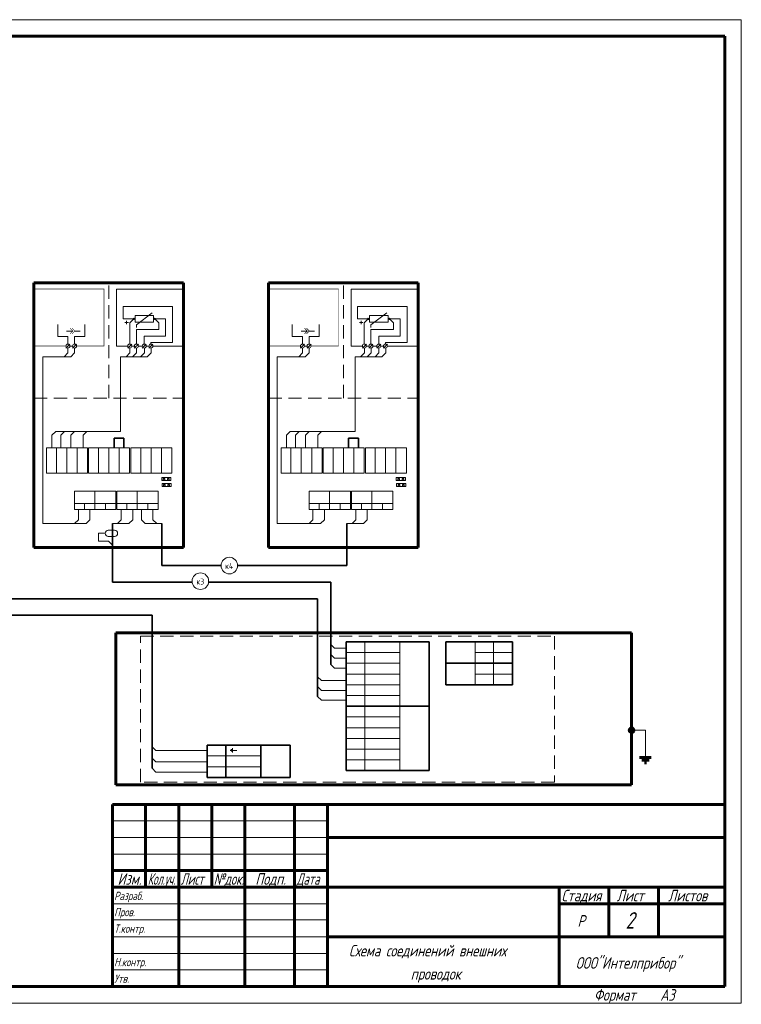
# Model space of a CAD drawing. Header units: millimetres. Extents: x 0 to 840, y 0 to 297.
# Tile 3 of 3: x 622 to 840, y 0 to 297. Entities that reach past the tile are written whole.
import ezdxf

# ---------------------------------------------------------------- set-up
doc = ezdxf.new("R2010")
doc.units = ezdxf.units.MM
for name, pattern in [('K5LT32768', [0]), ('K5LT32769', [0]), ('K5LT32770', [6, 4, -2]), ('K5LT_BASIC', [0]), ('K5LT_DASHED', [6, 4, -2]), ('K5LT_THIN', [0])]:
    doc.linetypes.add(name, pattern=pattern)
doc.layers.add('FOR', color=7, linetype='Continuous', true_color=0xffffff)
doc.layers.add('Системный слой', color=7, linetype='Continuous')
doc.styles.add('KTEXTSTYLE', font='gost_au.shx', dxfattribs={"width": 0.96, "height": 5})

# ---------------------------------------------------------------- blocks, each defined once
blk = doc.blocks.new('U32')
at = {"layer": 'Системный слой', "true_color": 0xffffff}
h = blk.add_hatch(color=7, dxfattribs=at)
h.paths.add_polyline_path([(807.34, 82.89), (806.34, 81.9), (806.84, 81.7), (807.34, 81.9), (807.54, 82.4)])
h.paths.add_polyline_path([(806.34, 81.9), (807.34, 82.89), (806.84, 83.1), (806.34, 82.89), (806.14, 82.4)])
at = {"layer": 'Системный слой', "color": 5, "linetype": 'K5LT_BASIC', "lineweight": 60, "true_color": 0x0000ff}
for p, q in [((806.14, 81.7), (807.54, 83.1)), ((809.27, 74.21), (812.78, 74.21)), ((809.92, 73.39), (812.13, 73.39)), ((810.71, 72.6), (811.34, 72.6))]:
    blk.add_line(p, q, dxfattribs=at)
at = {"layer": 'Системный слой', "color": 7, "linetype": 'K5LT_THIN', "lineweight": 18}
for p in [(807.54, 82.4), (811.02, 74.71)]:
    blk.add_line(p, (811.02, 82.4), dxfattribs=at)
at = {"layer": 'Системный слой', "color": 5, "linetype": 'K5LT_BASIC', "lineweight": 60, "true_color": 0x0000ff}
blk.add_circle((806.84, 82.4), 0.701, dxfattribs=at)
blk = doc.blocks.new('U36')
at = {"layer": 'Системный слой', "color": 7, "linetype": 'K5LT_THIN', "lineweight": 18}
for p, q in [((648.73, 142.83), (650.62, 142.83)), ((648.73, 140.96), (650.62, 140.96))]:
    blk.add_line(p, q, dxfattribs=at)
for centre, start, end in [((648.73, 141.89), 90, 270), ((650.62, 141.89), 270, 90)]:
    blk.add_arc(centre, 0.934, start, end, dxfattribs=at)
blk = doc.blocks.new('U37')
at = {"layer": 'Системный слой', "color": 7, "linetype": 'K5LT_THIN', "lineweight": 18}
for p, q in [((638, 202.98), (636.12, 202.98)), ((640.2, 202.98), (638.6, 202.98))]:
    blk.add_line(p, q, dxfattribs=at)
at = {"layer": 'Системный слой', "color": 7, "linetype": 'K5LT_THIN', "const_width": 0.18}
for points in [[(637.15, 202.13), (638, 202.98), (637.15, 203.83)], [(637.75, 202.13), (638.6, 202.98), (637.75, 203.83)]]:
    blk.add_lwpolyline(points, dxfattribs=at)
blk = doc.blocks.new('U38')
at = {"layer": 'Системный слой', "color": 7, "linetype": 'K5LT_THIN', "lineweight": 18}
for p, q in [((708.88, 202.98), (707, 202.98)), ((711.08, 202.98), (709.48, 202.98))]:
    blk.add_line(p, q, dxfattribs=at)
at = {"layer": 'Системный слой', "color": 7, "linetype": 'K5LT_THIN', "const_width": 0.18}
for points in [[(708.03, 202.13), (708.88, 202.98), (708.03, 203.83)], [(708.63, 202.13), (709.48, 202.98), (708.63, 203.83)]]:
    blk.add_lwpolyline(points, dxfattribs=at)

msp = doc.modelspace()

# ---------------------------------------------------------------- linework, layer by layer
at = {"color": 7, "linetype": 'K5LT_THIN', "lineweight": 18}
for p, q in [((420, 297), (840, 297)), ((650, 55), (715, 55)), ((650, 50), (715, 50)), ((650, 45), (715, 45)), ((650, 30), (715, 30)), ((650, 25.18), (715, 25.18)), ((650, 20), (715, 20)), ((650, 15), (715, 15)), ((650, 10), (715, 10)), ((840, 0), (420, 0))]:
    msp.add_line(p, q, dxfattribs=at)
at = {"color": 5, "linetype": 'K5LT_BASIC', "lineweight": 60, "true_color": 0x0000ff}
for p, q in [((440, 292), (835, 292)), ((835, 292), (835, 5)), ((650, 60), (835, 60)), ((650, 5), (650, 60)), ((660, 55), (660, 60)), ((670, 5), (670, 60)), ((680, 55), (680, 60)), ((690, 5), (690, 60)), ((705, 5), (705, 60)), ((715, 5), (715, 60)), ((660, 50), (660, 55)), ((680, 50), (680, 55)), ((660, 45), (660, 50)), ((680, 45), (680, 50)), ((715, 50), (785, 50)), ((785, 50), (835, 50)), ((660, 40), (660, 45)), ((680, 40), (680, 45)), ((650, 40), (670, 40)), ((660, 35), (660, 40)), ((670, 40), (690, 40)), ((680, 35), (680, 40)), ((690, 40), (705, 40)), ((705, 40), (715, 40)), ((650, 35), (670, 35)), ((670, 35), (690, 35)), ((690, 35), (705, 35)), ((705, 35), (715, 35)), ((715, 35), (785, 35)), ((785, 35), (835, 35)), ((785, 20), (785, 35)), ((800, 20), (800, 35)), ((815, 20), (815, 35)), ((785, 30), (800, 30)), ((800, 30), (815, 30)), ((815, 30), (835, 30)), ((715, 20), (785, 20)), ((785, 5), (785, 20)), ((785, 20), (835, 20)), ((835, 5), (440, 5))]:
    msp.add_line(p, q, dxfattribs=at)
at = {"layer": 'FOR', "color": 7, "linetype": 'K5LT_THIN', "lineweight": 18}
msp.add_line((840, 0), (840, 297), dxfattribs=at)
at = {"layer": 'Системный слой', "color": 5, "linetype": 'K5LT_BASIC', "lineweight": 60, "true_color": 0x0000ff}
for p, q in [((626.26, 217.55), (671.48, 217.55)), ((626.26, 137.56), (626.26, 217.55)), ((671.48, 217.55), (671.48, 137.56)), ((697.14, 217.55), (742.37, 217.55)), ((697.14, 137.56), (697.14, 217.55)), ((742.37, 217.55), (742.37, 137.56)), ((671.48, 198.44), (671.48, 215.66)), ((742.37, 198.44), (742.37, 215.66)), ((671.48, 137.56), (626.26, 137.56)), ((742.37, 137.56), (697.14, 137.56)), ((651.01, 111.84), (651.01, 65.88)), ((806.84, 111.84), (651.01, 111.84)), ((806.84, 65.88), (806.84, 111.84)), ((651.01, 65.88), (806.84, 65.88))]:
    msp.add_line(p, q, dxfattribs=at)
at = {"layer": 'Системный слой', "color": 7, "linetype": 'K5LT_DASHED', "lineweight": 18}
for p, q in [((648.87, 182.74), (648.87, 217.55)), ((719.75, 182.74), (719.75, 217.55)), ((626.26, 182.74), (671.48, 182.74)), ((697.14, 182.74), (742.37, 182.74))]:
    msp.add_line(p, q, dxfattribs=at)
at = {"layer": 'Системный слой', "color": 7, "linetype": 'K5LT_THIN', "lineweight": 18}
for p, q in [((651.18, 215.66), (651.18, 198.44)), ((671.48, 215.66), (651.18, 215.66)), ((722.06, 215.66), (722.06, 198.44)), ((742.37, 215.66), (722.06, 215.66)), ((653.18, 206.63), (653.18, 210.36)), ((653.18, 210.36), (668.15, 210.36)), ((657.2, 204.83), (662.01, 208.44)), ((668.15, 210.36), (668.15, 199.54)), ((724.07, 206.63), (724.07, 210.36)), ((724.07, 210.36), (739.04, 210.36)), ((728.08, 204.83), (732.89, 208.44)), ((739.04, 210.36), (739.04, 199.54)), ((656.8, 206.63), (653.18, 206.63)), ((653.71, 205.54), (654.78, 205.54)), ((654.25, 205), (654.25, 206.08)), ((656.39, 206.63), (655.19, 205.43)), ((655.19, 205.43), (655.19, 199.04)), ((656.8, 207.64), (662.41, 207.64)), ((656.8, 205.63), (656.8, 207.64)), ((662.41, 205.63), (656.8, 205.63)), ((662.41, 207.64), (662.41, 205.63)), ((662.41, 206.63), (666.03, 206.63)), ((662.81, 206.63), (664.02, 205.43)), ((664.02, 205.43), (664.02, 203.42)), ((666.03, 206.63), (666.03, 201.42)), ((727.68, 206.63), (724.07, 206.63)), ((724.59, 205.54), (725.67, 205.54)), ((725.13, 205), (725.13, 206.08)), ((727.28, 206.63), (726.07, 205.43)), ((726.07, 205.43), (726.07, 199.04)), ((727.68, 207.64), (733.3, 207.64)), ((727.68, 205.63), (727.68, 207.64)), ((733.3, 205.63), (727.68, 205.63)), ((733.3, 207.64), (733.3, 205.63)), ((733.3, 206.63), (736.91, 206.63)), ((733.7, 206.63), (734.9, 205.43)), ((734.9, 205.43), (734.9, 203.42)), ((736.91, 206.63), (736.91, 201.42)), ((633.45, 204.95), (633.45, 201.35)), ((641.59, 204.95), (641.59, 201.35)), ((657.2, 204.83), (657.2, 204.04)), ((664.02, 203.42), (657.2, 203.42)), ((657.2, 203.42), (657.2, 199.02)), ((704.33, 204.95), (704.33, 201.35)), ((712.47, 204.95), (712.47, 201.35)), ((728.08, 204.83), (728.08, 204.04)), ((734.9, 203.42), (728.08, 203.42)), ((728.08, 203.42), (728.08, 199.02)), ((636.51, 201.35), (633.45, 201.35)), ((636.51, 201.35), (636.51, 199.04)), ((638.53, 201.35), (638.53, 199.04)), ((638.53, 201.35), (641.59, 201.35)), ((666.03, 201.42), (659.6, 201.42)), ((659.6, 201.42), (659.6, 199.02)), ((661.61, 199.54), (661.61, 199.01)), ((668.15, 199.54), (661.61, 199.54)), ((707.39, 201.35), (704.33, 201.35)), ((707.39, 201.35), (707.39, 199.04)), ((709.41, 201.35), (709.41, 199.04)), ((709.41, 201.35), (712.47, 201.35)), ((736.91, 201.42), (730.49, 201.42)), ((730.49, 201.42), (730.49, 199.02)), ((732.49, 199.54), (732.49, 199.01)), ((739.04, 199.54), (732.49, 199.54)), ((636.53, 196.34), (635.38, 195.19)), ((635.91, 197.82), (637.11, 199.02)), ((636.53, 197.82), (636.53, 196.34)), ((637.11, 198.44), (637.92, 198.44)), ((638.53, 196.34), (637.38, 195.19)), ((637.92, 197.84), (639.13, 199.04)), ((638.53, 197.84), (638.53, 196.34)), ((651.18, 198.44), (654.61, 198.44)), ((655.27, 196.37), (654.09, 195.19)), ((654.61, 197.84), (655.81, 199.04)), ((655.27, 197.84), (655.27, 196.37)), ((655.81, 198.44), (656.59, 198.44)), ((657.25, 196.35), (656.07, 195.17)), ((656.59, 197.82), (657.8, 199.02)), ((657.25, 197.82), (657.25, 196.35)), ((657.8, 198.44), (658.98, 198.44)), ((659.63, 196.34), (658.46, 195.17)), ((658.98, 197.81), (660.18, 199.02)), ((659.63, 197.82), (659.63, 196.34)), ((660.18, 198.44), (660.98, 198.44)), ((661.67, 196.34), (660.49, 195.16)), ((660.97, 197.81), (662.18, 199.01)), ((661.67, 197.81), (661.67, 196.34)), ((662.18, 198.44), (671.48, 198.44)), ((707.41, 196.34), (706.26, 195.19)), ((706.79, 197.82), (707.99, 199.02)), ((707.41, 197.82), (707.41, 196.34)), ((707.99, 198.44), (708.81, 198.44)), ((709.41, 196.34), (708.26, 195.19)), ((708.81, 197.84), (710.01, 199.04)), ((709.41, 197.84), (709.41, 196.34)), ((722.06, 198.44), (725.49, 198.44)), ((726.15, 196.37), (724.97, 195.19)), ((725.49, 197.84), (726.7, 199.04)), ((726.15, 197.84), (726.15, 196.37)), ((726.7, 198.44), (727.48, 198.44)), ((728.13, 196.35), (726.96, 195.17)), ((727.48, 197.82), (728.68, 199.02)), ((728.13, 197.82), (728.13, 196.35)), ((728.68, 198.44), (729.86, 198.44)), ((730.52, 196.34), (729.34, 195.17)), ((729.86, 197.81), (731.06, 199.02)), ((730.52, 197.82), (730.52, 196.34)), ((731.06, 198.44), (731.86, 198.44)), ((732.55, 196.34), (731.37, 195.16)), ((731.86, 197.81), (733.06, 199.01)), ((732.55, 197.81), (732.55, 196.34)), ((733.06, 198.44), (742.37, 198.44)), ((637.38, 195.19), (628.91, 195.19)), ((628.91, 144.86), (628.91, 195.19)), ((652.45, 172.66), (652.45, 195.19)), ((660.52, 195.19), (652.45, 195.19)), ((708.26, 195.19), (699.8, 195.19)), ((699.8, 144.86), (699.8, 195.19)), ((723.33, 172.66), (723.33, 195.19)), ((731.4, 195.19), (723.33, 195.19)), ((631.69, 171.52), (632.83, 172.66)), ((652.45, 172.66), (632.83, 172.66)), ((634.37, 171.52), (635.51, 172.66)), ((637.41, 171.52), (638.55, 172.66)), ((641.14, 171.52), (642.28, 172.66)), ((702.57, 171.52), (703.71, 172.66)), ((723.33, 172.66), (703.71, 172.66)), ((705.25, 171.52), (706.39, 172.66)), ((708.29, 171.52), (709.43, 172.66)), ((712.02, 171.52), (713.16, 172.66)), ((631.69, 167.73), (631.69, 171.52)), ((634.37, 167.73), (634.37, 171.52)), ((637.41, 167.73), (637.41, 171.52)), ((641.14, 167.73), (641.14, 171.52)), ((702.57, 167.73), (702.57, 171.52)), ((705.25, 167.73), (705.25, 171.52)), ((708.29, 167.73), (708.29, 171.52)), ((712.02, 167.73), (712.02, 171.52)), ((664.87, 157.78), (664.87, 158.75)), ((664.87, 158.75), (667.64, 158.75)), ((667.64, 157.78), (664.87, 157.78)), ((665.33, 158.47), (665.33, 158)), ((665.79, 158.47), (665.33, 158.47)), ((665.33, 158), (665.79, 158)), ((665.79, 158), (665.79, 158.47)), ((666.65, 158.47), (666.65, 158)), ((667.11, 158.47), (666.65, 158.47)), ((666.65, 158), (667.11, 158)), ((667.11, 158), (667.11, 158.47)), ((667.64, 158.75), (667.64, 157.78)), ((735.75, 157.78), (735.75, 158.75)), ((735.75, 158.75), (738.52, 158.75)), ((738.52, 157.78), (735.75, 157.78)), ((736.21, 158.47), (736.21, 158)), ((736.68, 158.47), (736.21, 158.47)), ((736.21, 158), (736.68, 158)), ((736.68, 158), (736.68, 158.47)), ((737.53, 158.47), (737.53, 158)), ((738, 158.47), (737.53, 158.47)), ((737.53, 158), (738, 158)), ((738, 158), (738, 158.47)), ((738.52, 158.75), (738.52, 157.78)), ((664.97, 155.97), (664.97, 156.95)), ((664.97, 156.95), (667.74, 156.95)), ((667.74, 155.97), (664.97, 155.97)), ((665.9, 156.66), (665.43, 156.66)), ((665.43, 156.66), (665.43, 156.2)), ((665.43, 156.2), (665.9, 156.2)), ((665.9, 156.2), (665.9, 156.66)), ((667.22, 156.66), (666.75, 156.66)), ((666.75, 156.66), (666.75, 156.2)), ((666.75, 156.2), (667.22, 156.2)), ((667.22, 156.2), (667.22, 156.66)), ((667.74, 156.95), (667.74, 155.97)), ((735.85, 155.97), (735.85, 156.95)), ((735.85, 156.95), (738.62, 156.95)), ((738.62, 155.97), (735.85, 155.97)), ((736.78, 156.66), (736.31, 156.66)), ((736.31, 156.66), (736.31, 156.2)), ((736.31, 156.2), (736.78, 156.2)), ((736.78, 156.2), (736.78, 156.66)), ((738.1, 156.66), (737.63, 156.66)), ((737.63, 156.66), (737.63, 156.2)), ((737.63, 156.2), (738.1, 156.2)), ((738.1, 156.2), (738.1, 156.66)), ((738.62, 156.95), (738.62, 155.97)), ((639.69, 149.06), (639.69, 146)), ((643.14, 149.06), (643.14, 146)), ((652.64, 149.06), (652.64, 146)), ((656.1, 149.06), (656.1, 146)), ((658.77, 149.06), (658.77, 146)), ((662.22, 149.06), (662.22, 146)), ((710.57, 149.06), (710.57, 146)), ((714.03, 149.06), (714.03, 146)), ((723.52, 149.06), (723.52, 146)), ((726.98, 149.06), (726.98, 146)), ((639.69, 146), (638.54, 144.86)), ((643.14, 146), (642, 144.86)), ((652.64, 146), (651.5, 144.86)), ((656.1, 146), (654.95, 144.86)), ((658.77, 146), (659.91, 144.86)), ((662.22, 146), (663.37, 144.86)), ((710.57, 146), (709.43, 144.86)), ((714.03, 146), (712.88, 144.86)), ((723.52, 146), (722.38, 144.86)), ((726.98, 146), (725.84, 144.86)), ((642, 144.86), (628.91, 144.86)), ((642, 144.86), (637, 144.86)), ((654.95, 144.86), (649.95, 144.86)), ((659.91, 144.86), (664.91, 144.86)), ((712.88, 144.86), (699.8, 144.86)), ((712.88, 144.86), (707.88, 144.86)), ((725.84, 144.86), (720.84, 144.86)), ((647.79, 141.89), (645.73, 141.89)), ((645.73, 141.89), (645.73, 139.49)), ((648.81, 139.49), (645.73, 139.49)), ((648.81, 139.49), (649.95, 138.35)), ((715.98, 108.3), (717.12, 107.16)), ((720.6, 107.16), (717.12, 107.16)), ((715.98, 105.3), (717.12, 104.16)), ((720.6, 104.16), (717.12, 104.16)), ((715.98, 102.3), (717.12, 101.16)), ((720.6, 101.16), (717.12, 101.16)), ((711.98, 98.58), (713.12, 97.44)), ((711.98, 95.58), (713.12, 94.44)), ((720.6, 97.44), (713.12, 97.44)), ((711.98, 92.58), (713.12, 91.44)), ((720.6, 94.44), (713.12, 94.44)), ((720.6, 91.44), (713.12, 91.44)), ((661.98, 77.4), (663.12, 76.26)), ((678.6, 76.26), (663.12, 76.26)), ((685.68, 76.33), (685.68, 76.44)), ((685.68, 76.33), (685.68, 76.21)), ((685.94, 76.33), (685.94, 76.66)), ((685.94, 76.33), (685.94, 76)), ((686.23, 76.33), (686.23, 76.99)), ((686.23, 76.33), (686.23, 75.67)), ((687.56, 76.33), (686.23, 76.33)), ((661.98, 74), (663.12, 72.86)), ((678.6, 72.86), (663.12, 72.86)), ((661.98, 70.94), (663.12, 69.79)), ((678.6, 69.79), (663.12, 69.79))]:
    msp.add_line(p, q, dxfattribs=at)
at = {"layer": 'Системный слой', "color": 7, "linetype": 'K5LT32768', "lineweight": 35}
for p, q in [((650.45, 167.73), (650.45, 170.62)), ((650.45, 170.62), (653.41, 170.62)), ((653.41, 170.62), (653.41, 167.73)), ((721.33, 167.73), (721.33, 170.62)), ((721.33, 170.62), (724.29, 170.62)), ((724.29, 170.62), (724.29, 167.73)), ((649.95, 144.86), (649.95, 127.14)), ((664.91, 144.86), (664.91, 132.14)), ((720.84, 144.86), (720.84, 132.14)), ((664.91, 132.14), (682.8, 132.14)), ((687.8, 132.14), (720.84, 132.14)), ((649.95, 127.14), (674.06, 127.14)), ((679.03, 127.14), (715.98, 127.14)), ((715.98, 127.14), (715.98, 102.3)), ((537.75, 122.14), (711.98, 122.14)), ((711.98, 122.14), (711.98, 92.58)), ((545.01, 117.14), (661.98, 117.14)), ((661.98, 117.14), (661.98, 70.94)), ((745.71, 109.1), (720.6, 109.1)), ((720.6, 70.22), (720.6, 109.1)), ((745.71, 70.22), (745.71, 109.1)), ((750.71, 109.1), (770.82, 109.1)), ((750.71, 96.14), (750.71, 109.1)), ((770.82, 96.14), (770.82, 109.1)), ((750.71, 102.62), (770.82, 102.62)), ((750.71, 96.14), (770.82, 96.14)), ((720.6, 89.66), (745.71, 89.66)), ((678.6, 68.16), (678.6, 77.88)), ((678.6, 77.88), (703.71, 77.88)), ((684.27, 77.88), (684.27, 68.16)), ((694.8, 77.88), (694.8, 68.16)), ((703.71, 68.16), (703.71, 77.88)), ((745.71, 70.22), (720.6, 70.22)), ((703.71, 68.16), (678.6, 68.16))]:
    msp.add_line(p, q, dxfattribs=at)
at = {"layer": 'Системный слой', "color": 18, "linetype": 'K5LT32769', "lineweight": 15, "true_color": 0x010101}
for p, q in [((630.06, 167.73), (642.43, 167.73)), ((630.06, 167.71), (630.06, 160.05)), ((633.04, 167.73), (633.04, 160.03)), ((636.16, 167.73), (636.16, 160.03)), ((639.29, 167.73), (639.29, 160.03)), ((642.43, 167.73), (642.43, 160.03)), ((642.77, 167.73), (655.14, 167.73)), ((642.77, 167.71), (642.77, 160.05)), ((645.75, 167.73), (645.75, 160.03)), ((648.87, 167.73), (648.87, 160.03)), ((652.01, 167.73), (652.01, 160.03)), ((655.14, 167.73), (655.14, 160.03)), ((655.54, 167.72), (667.9, 167.72)), ((655.54, 167.7), (655.54, 160.04)), ((658.52, 167.72), (658.52, 160.02)), ((661.63, 167.72), (661.63, 160.02)), ((664.77, 167.72), (664.77, 160.02)), ((667.9, 167.72), (667.9, 160.02)), ((700.94, 167.73), (713.31, 167.73)), ((700.94, 167.71), (700.94, 160.05)), ((703.92, 167.73), (703.92, 160.03)), ((707.04, 167.73), (707.04, 160.03)), ((710.18, 167.73), (710.18, 160.03)), ((713.31, 167.73), (713.31, 160.03)), ((713.66, 167.73), (726.02, 167.73)), ((713.66, 167.71), (713.66, 160.05)), ((716.64, 167.73), (716.64, 160.03)), ((719.75, 167.73), (719.75, 160.03)), ((722.89, 167.73), (722.89, 160.03)), ((726.02, 167.73), (726.02, 160.03)), ((726.42, 167.72), (738.79, 167.72)), ((726.42, 167.7), (726.42, 160.04)), ((729.4, 167.72), (729.4, 160.02)), ((732.51, 167.72), (732.51, 160.02)), ((735.65, 167.72), (735.65, 160.02)), ((738.79, 167.72), (738.79, 160.02)), ((630.06, 160.03), (642.43, 160.03)), ((642.77, 160.03), (655.14, 160.03)), ((655.54, 160.02), (667.9, 160.02)), ((700.94, 160.03), (713.31, 160.03)), ((713.66, 160.03), (726.02, 160.03)), ((726.42, 160.02), (738.79, 160.02)), ((638.54, 149.06), (638.54, 154.61)), ((638.54, 154.61), (651.04, 154.61)), ((644.66, 154.61), (644.66, 149.06)), ((651.04, 154.61), (651.04, 149.06)), ((651.32, 154.61), (663.83, 154.61)), ((651.32, 149.06), (651.32, 154.61)), ((657.45, 154.61), (657.45, 149.06)), ((663.83, 154.61), (663.83, 149.06)), ((709.42, 149.06), (709.42, 154.61)), ((709.42, 154.61), (721.93, 154.61)), ((715.54, 154.61), (715.54, 149.06)), ((721.93, 154.61), (721.93, 149.06)), ((722.21, 154.61), (734.71, 154.61)), ((722.21, 149.06), (722.21, 154.61)), ((728.33, 154.61), (728.33, 149.06)), ((734.71, 154.61), (734.71, 149.06)), ((651.04, 150.93), (638.54, 150.93)), ((651.04, 149.06), (638.54, 149.06)), ((641.58, 150.93), (641.58, 149.06)), ((647.86, 150.93), (647.86, 149.05)), ((663.83, 150.93), (651.32, 150.93)), ((663.83, 149.06), (651.32, 149.06)), ((654.37, 150.93), (654.37, 149.06)), ((660.65, 150.93), (660.65, 149.05)), ((721.93, 150.93), (709.42, 150.93)), ((721.93, 149.06), (709.42, 149.06)), ((712.46, 150.93), (712.46, 149.06)), ((718.74, 150.93), (718.74, 149.05)), ((734.71, 150.93), (722.21, 150.93)), ((734.71, 149.06), (722.21, 149.06)), ((725.25, 150.93), (725.25, 149.06)), ((731.53, 150.93), (731.53, 149.05)), ((726.27, 109.1), (726.27, 70.22)), ((736.8, 109.1), (736.8, 99.38)), ((770.82, 109.1), (759.62, 109.1)), ((759.62, 109.1), (759.62, 102.62)), ((765.15, 109.1), (765.15, 96.14)), ((736.8, 105.86), (720.6, 105.86)), ((759.62, 105.86), (770.82, 105.86)), ((736.8, 102.62), (720.6, 102.62)), ((750.71, 102.62), (770.82, 102.62)), ((770.82, 102.62), (759.62, 102.62)), ((759.62, 102.62), (759.62, 96.14)), ((720.6, 99.38), (736.8, 99.38)), ((736.8, 99.38), (720.6, 99.38)), ((736.8, 99.38), (736.8, 89.66)), ((759.62, 99.38), (770.82, 99.38)), ((736.8, 96.14), (720.6, 96.14)), ((736.8, 92.9), (720.6, 92.9)), ((736.8, 89.66), (720.6, 89.66)), ((736.8, 89.66), (736.8, 79.94)), ((736.8, 86.42), (720.6, 86.42)), ((736.8, 83.18), (720.6, 83.18)), ((736.8, 79.94), (720.6, 79.94)), ((736.8, 79.94), (736.8, 70.22)), ((694.8, 74.64), (678.6, 74.64)), ((736.8, 76.7), (720.6, 76.7)), ((694.8, 71.4), (678.6, 71.4)), ((736.8, 73.46), (720.6, 73.46))]:
    msp.add_line(p, q, dxfattribs=at)
at = {"layer": 'Системный слой', "color": 5, "linetype": 'K5LT32770', "lineweight": 15, "true_color": 0x0000ff}
for p, q in [((658.44, 110.77), (783.55, 110.77)), ((658.44, 66.77), (658.44, 110.77)), ((783.55, 110.77), (783.55, 66.77)), ((783.55, 66.77), (658.44, 66.77))]:
    msp.add_line(p, q, dxfattribs=at)
at = {"layer": 'Системный слой', "color": 7, "linetype": 'K5LT_THIN', "const_width": 0.18}
for points in [[(635.91, 198.44), (626.26, 198.44), (626.26, 215.66), (647.4, 215.66), (647.4, 198.44), (639.13, 198.44)], [(706.79, 198.44), (697.14, 198.44), (697.14, 215.66), (718.29, 215.66), (718.29, 198.44), (710.01, 198.44)], [(637.92, 198.44), (637.11, 198.44)], [(637.92, 198.44), (637.11, 198.44)], [(647.4, 198.44), (639.13, 198.44)], [(708.81, 198.44), (707.99, 198.44)], [(708.81, 198.44), (707.99, 198.44)], [(718.29, 198.44), (710.01, 198.44)]]:
    msp.add_lwpolyline(points, dxfattribs=at)
at = {"layer": 'Системный слой', "color": 7, "linetype": 'K5LT_THIN', "lineweight": 18}
for centre, radius in [((656.39, 206.63), 0.201), ((662.81, 206.63), 0.201), ((727.28, 206.63), 0.201), ((733.7, 206.63), 0.201), ((636.51, 198.42), 0.602), ((638.53, 198.44), 0.602), ((655.21, 198.44), 0.602), ((657.2, 198.42), 0.602), ((659.58, 198.42), 0.602), ((661.58, 198.41), 0.602), ((707.39, 198.42), 0.602), ((709.41, 198.44), 0.602), ((726.09, 198.44), 0.602), ((728.08, 198.42), 0.602), ((730.46, 198.42), 0.602), ((732.46, 198.41), 0.602)]:
    msp.add_circle(centre, radius, dxfattribs=at)
for centre in [(685.3, 132.14), (676.55, 127.42)]:
    msp.add_arc(centre, 2.5, 0, 360, dxfattribs=at)

# ---------------------------------------------------------------- block references
at = {"layer": 'Системный слой'}
for name in ['U37', 'U38', 'U36', 'U32']:
    msp.add_blockref(name, (0, 0), dxfattribs=at)

# ---------------------------------------------------------------- texts
at = {"color": 7, "char_height": 2.5, "attachment_point": 1, "style": 'KTEXTSTYLE'}
for s, insert in [('\\H3.5;\\W0.965;\\Q15;\\Q15;Изм.', (651.53, 39.23)), ('\\H3.5;\\W0.965;\\Q15;\\Q15;\\W0.735;Кол.уч.', (660.65, 39.23)), ('\\H3.5;\\W0.965;\\Q15;\\Q15;\\W0.816;Лист', (670.6, 39.23)), ('\\H3.5;\\W0.965;\\Q15;\\Q15;\\W0.859;№док.', (680.57, 39.23)), ('\\H3.5;\\W0.965;\\Q15;\\Q15;Подп.', (693.15, 39.23)), ('\\H3.5;\\W0.965;\\Q15;\\Q15;\\W0.816;Дата', (705.6, 39.23)), ('\\H3.5;\\W0.965;\\Q15;\\Q15;\\H2.50;Разраб.', (650.5, 33.63)), ('\\H3.5;\\W0.965;\\Q15;\\Q15;Стадия', (785.66, 34.23)), ('\\H3.5;\\W0.965;\\Q15;\\Q15;Лист', (802.33, 34.23)), ('\\H3.5;\\W0.965;\\Q15;\\Q15;Листов', (817.88, 34.23)), ('\\H3.5;\\W0.965;\\Q15;\\Q15;\\H2.50;Пров.', (650.5, 28.73)), ('\\H3.5;\\W0.965;\\Q15;\\Q15;\\H5.00;2', (805, 27.47)), ('\\H3.5;\\W0.965;\\Q15;\\Q15;Р', (790.52, 26.58)), ('\\H3.5;\\W0.965;\\Q15;\\Q15;\\H2.50;Т.контр.', (650.5, 23.73)), ('\\H3.5;\\W0.965;\\Q15;\\Q15;Схема соединений внешних', (721.44, 17.58)), ('\\H3.5;\\W0.965;\\Q15;\\Q15;\\H2.50;Н.контр.', (650.5, 13.63)), ('\\H3.5;\\W0.965;\\Q15;\\Q15;ООО"Интелприбор"', (789.96, 13.88)), ('\\H3.5;\\W0.965;\\Q15;\\Q15;проводок', (740.1, 10.58)), ('\\H3.5;\\W0.965;\\Q15;\\Q15;\\H2.50;Утв.', (650.5, 8.63)), ('\\H3.5;\\W0.965;\\Q15;\\Q15;Формат', (795.5, 4.23)), ('\\H3.5;\\W0.965;\\Q15;\\Q15;A3', (815.5, 4.23))]:
    msp.add_mtext(s, dxfattribs=dict(at, insert=insert))
at = {"layer": 'Системный слой', "color": 7, "char_height": 2.5, "attachment_point": 1, "style": 'KTEXTSTYLE'}
for s, insert in [('\\H3.5;\\W0.965;\\Q15;\\Q0;\\H1.80;к4', (684.01, 132.93)), ('\\H3.5;\\W0.965;\\Q15;\\Q0;\\H1.80;к3', (675.35, 128.21))]:
    msp.add_mtext(s, dxfattribs=dict(at, insert=insert))

doc.saveas('drawing.dxf')
